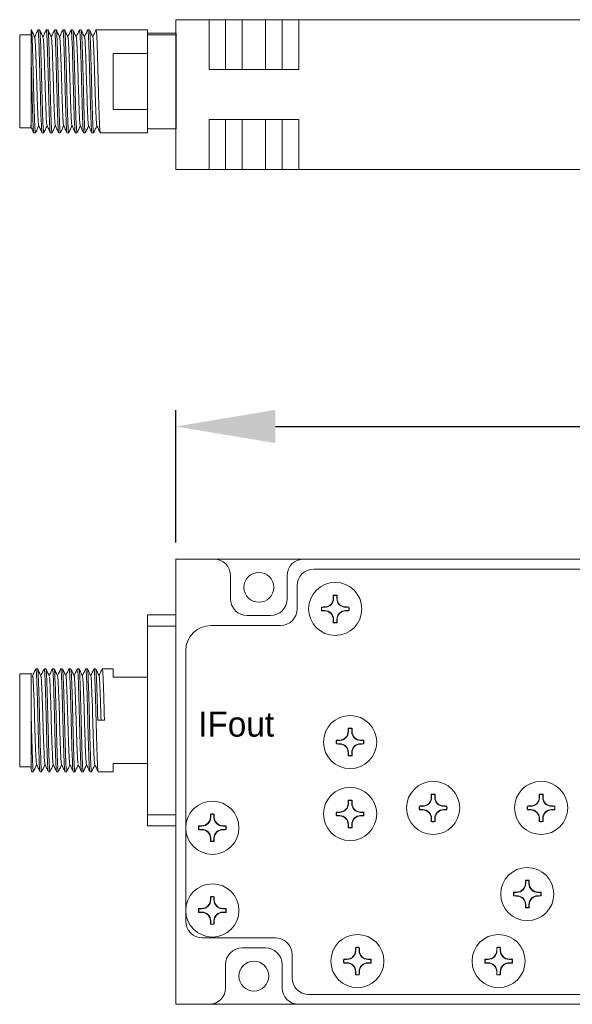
# Model space of a CAD drawing. Header units: millimetres. Extents: x 10 to 887, y 6 to 303.
# Tile 13 of 17: x 592 to 625, y 137 to 196. Entities that reach past the tile are written whole.
import ezdxf

# ---------------------------------------------------------------- set-up
doc = ezdxf.new("R2010")
doc.units = ezdxf.units.MM
doc.header["$PDSIZE"] = -1
doc.dimstyles.new('ISO-25', dxfattribs={"dimtxt": 2.5, "dimasz": 2.5, "dimexe": 1.25, "dimexo": 0.625, "dimtad": 1, "dimtxsty": 'Standard', "dimcen": 2.5, "dimadec": 0, "dimazin": 0, "dimtfac": 1, "dimtmove": 0, "dimatfit": 3, "dimfxl": 1, "dimarcsym": 0})

# ---------------------------------------------------------------- blocks, each defined once
blk = doc.blocks.new('*D72')
at = {"color": 0, "lineweight": -2, "transparency": 16777216}
for p, q in [((601.055, 164.793), (601.055, 172.776)), ((724.455, 164.793), (724.455, 172.776)), ((607.05, 171.785), (718.461, 171.785))]:
    blk.add_line(p, q, dxfattribs=at)
at = {"color": 0, "transparency": 16777216}
for points in [[(607.05, 172.784), (607.05, 170.786), (601.055, 171.785)], [(718.461, 172.784), (718.461, 170.786), (724.455, 171.785)]]:
    blk.add_solid(points, dxfattribs=at)
at = {"layer": 'Defpoints', "color": 0, "transparency": 16777216}
for p in [(724.455, 171.785), (601.055, 163.802), (724.455, 163.802)]:
    blk.add_point(p, dxfattribs=at)
at = {"color": 0, "transparency": 16777216, "insert": (662.755, 175.936), "char_height": 6.35, "attachment_point": 5}
blk.add_mtext('{\\H0.70866x;123,40}', dxfattribs=at)
blk = doc.blocks.new('68u549ch')
at = {"linetype": 'Continuous', "lineweight": 15}
for p, q in [((2339.549, 1488.483), (2339.549, 1488.303)), ((2339.743, 1488.483), (2339.743, 1488.303)), ((2338.835, 1487.769), (2339.018, 1487.77)), ((2340.457, 1487.769), (2340.274, 1487.77)), ((2338.835, 1487.575), (2339.018, 1487.574)), ((2340.457, 1487.575), (2340.274, 1487.574)), ((2339.549, 1486.861), (2339.549, 1487.041)), ((2339.743, 1486.861), (2339.743, 1487.041))]:
    blk.add_line(p, q, dxfattribs=at)
at = {"linetype": 'Continuous', "lineweight": 15, "flags": 128}
for points in [[(2339.532, 1488.499), (2339.531, 1488.475), (2339.531, 1488.45), (2339.531, 1488.426), (2339.531, 1488.401), (2339.53, 1488.377), (2339.53, 1488.352), (2339.53, 1488.328), (2339.53, 1488.303)], [(2339.761, 1488.499), (2339.761, 1488.475), (2339.761, 1488.45), (2339.762, 1488.426), (2339.762, 1488.401), (2339.762, 1488.377), (2339.762, 1488.352), (2339.763, 1488.328), (2339.763, 1488.303)], [(2338.82, 1487.787), (2338.844, 1487.787), (2338.869, 1487.787), (2338.894, 1487.788), (2338.918, 1487.788), (2338.943, 1487.789), (2338.968, 1487.789), (2338.993, 1487.789), (2339.018, 1487.79)], [(2340.473, 1487.787), (2340.448, 1487.787), (2340.424, 1487.787), (2340.399, 1487.788), (2340.374, 1487.788), (2340.349, 1487.789), (2340.324, 1487.789), (2340.299, 1487.789), (2340.274, 1487.79)], [(2338.82, 1487.558), (2338.844, 1487.557), (2338.869, 1487.557), (2338.894, 1487.556), (2338.918, 1487.556), (2338.943, 1487.556), (2338.968, 1487.555), (2338.993, 1487.555), (2339.018, 1487.555)], [(2340.473, 1487.558), (2340.448, 1487.557), (2340.424, 1487.557), (2340.399, 1487.556), (2340.374, 1487.556), (2340.349, 1487.556), (2340.324, 1487.555), (2340.299, 1487.555), (2340.274, 1487.555)], [(2339.532, 1486.845), (2339.531, 1486.87), (2339.531, 1486.894), (2339.531, 1486.918), (2339.531, 1486.943), (2339.53, 1486.967), (2339.53, 1486.992), (2339.53, 1487.017), (2339.53, 1487.041)], [(2339.761, 1486.845), (2339.761, 1486.87), (2339.761, 1486.894), (2339.762, 1486.918), (2339.762, 1486.943), (2339.762, 1486.967), (2339.762, 1486.992), (2339.763, 1487.017), (2339.763, 1487.041)]]:
    blk.add_lwpolyline(points, dxfattribs=at)
at = {"linetype": 'Continuous', "lineweight": 15}
blk.add_circle((2339.646, 1487.672), 1.6, dxfattribs=at)
for centre, radius, start, end in [((2339.016, 1488.303), 0.533, 270.2329, 0), ((2339.646, 1487.672), 0.835, 82.11271, 97.88729), ((2339.646, 1487.672), 0.817, 83.19224, 96.80776), ((2340.276, 1488.303), 0.533, 180, 269.7671), ((2339.646, 1487.672), 0.835, 172.10895, 187.89105), ((2339.646, 1487.672), 0.817, 173.18394, 186.81606), ((2339.646, 1487.672), 0.817, 353.18394, 6.81606), ((2339.646, 1487.672), 0.835, 352.10895, 7.89105), ((2339.016, 1487.041), 0.533, 0, 89.7671), ((2340.276, 1487.041), 0.533, 90.2329, 180), ((2339.646, 1487.672), 0.835, 262.11271, 277.88729), ((2339.646, 1487.672), 0.817, 263.19224, 276.80776)]:
    blk.add_arc(centre, radius, start, end, dxfattribs=at)
for points in [[(2339.53, 1488.303), (2339.528, 1488.171), (2339.474, 1488.038), (2339.284, 1487.847), (2339.15, 1487.791), (2339.018, 1487.79)], [(2339.763, 1488.303), (2339.764, 1488.171), (2339.819, 1488.038), (2340.009, 1487.847), (2340.142, 1487.791), (2340.274, 1487.79)], [(2339.53, 1487.041), (2339.528, 1487.173), (2339.474, 1487.306), (2339.284, 1487.497), (2339.15, 1487.553), (2339.018, 1487.555)], [(2340.274, 1487.555), (2340.142, 1487.553), (2340.009, 1487.498), (2339.819, 1487.307), (2339.764, 1487.173), (2339.763, 1487.041)]]:
    blk.add_open_spline(points, degree=3, knots=[0, 0, 0, 0, 0.5, 0.5, 1, 1, 1, 1], dxfattribs=at)
for points in [[(2339.549, 1488.483), (2339.543, 1488.488), (2339.538, 1488.494), (2339.532, 1488.499)], [(2339.743, 1488.483), (2339.749, 1488.488), (2339.755, 1488.494), (2339.761, 1488.499)], [(2338.835, 1487.769), (2338.83, 1487.775), (2338.825, 1487.781), (2338.82, 1487.787)], [(2340.457, 1487.769), (2340.462, 1487.775), (2340.468, 1487.781), (2340.473, 1487.787)], [(2338.835, 1487.575), (2338.83, 1487.569), (2338.825, 1487.563), (2338.82, 1487.558)], [(2340.457, 1487.575), (2340.462, 1487.569), (2340.468, 1487.563), (2340.473, 1487.558)], [(2339.549, 1486.861), (2339.543, 1486.856), (2339.538, 1486.851), (2339.532, 1486.845)], [(2339.743, 1486.861), (2339.749, 1486.856), (2339.755, 1486.851), (2339.761, 1486.845)]]:
    blk.add_open_spline(points, degree=3, dxfattribs=at)

msp = doc.modelspace()

# ---------------------------------------------------------------- linework, layer by layer
at = {"color": 7, "linetype": 'Continuous', "lineweight": 15}
for p, q in [((601.055, 187.264), (601.055, 196.264)), ((601.055, 196.264), (603.055, 196.264)), ((601.647, 196.272), (601.654, 196.264)), ((603.055, 193.264), (603.055, 196.264)), ((604.055, 196.264), (603.055, 196.264)), ((604.055, 193.264), (604.055, 196.264)), ((605.055, 196.264), (604.055, 196.264)), ((605.055, 193.264), (605.055, 196.264)), ((606.455, 196.264), (605.055, 196.264)), ((606.455, 193.264), (606.455, 196.264)), ((607.455, 196.264), (606.455, 196.264)), ((607.455, 193.264), (607.455, 196.264)), ((608.455, 196.264), (607.455, 196.264)), ((608.455, 193.264), (608.455, 196.264)), ((608.455, 196.264), (659.164, 196.264)), ((592.355, 193.488), (592.355, 195.658)), ((592.855, 195.658), (592.755, 195.658)), ((593.355, 195.658), (593.255, 195.658)), ((593.855, 195.658), (593.755, 195.658)), ((594.355, 195.658), (594.255, 195.658)), ((594.855, 195.658), (594.755, 195.658)), ((595.355, 195.658), (595.255, 195.658)), ((595.855, 195.658), (595.755, 195.658)), ((596.355, 195.658), (596.255, 195.658)), ((596.755, 195.658), (596.355, 195.658)), ((599.355, 195.658), (596.755, 195.658)), ((599.355, 195.399), (599.355, 195.658)), ((592.355, 195.358), (591.655, 195.358)), ((591.655, 195.358), (591.655, 189.758)), ((599.355, 195.451), (601.055, 195.451)), ((599.355, 195.365), (599.355, 195.399)), ((599.355, 189.708), (599.355, 195.365)), ((601.055, 195.365), (599.355, 195.365)), ((597.277, 194.246), (599.355, 194.246)), ((597.277, 190.87), (597.277, 194.246)), ((603.055, 193.264), (608.455, 193.264)), ((599.355, 190.87), (597.277, 190.87)), ((608.455, 190.264), (603.055, 190.264)), ((603.055, 190.264), (603.055, 187.264)), ((604.055, 190.264), (604.055, 187.264)), ((605.055, 190.264), (605.055, 187.264)), ((606.455, 190.264), (606.455, 187.264)), ((607.455, 190.264), (607.455, 187.264)), ((608.455, 190.264), (608.455, 187.264)), ((591.655, 189.758), (592.355, 189.758)), ((592.355, 189.789), (592.355, 189.785)), ((599.355, 189.708), (601.055, 189.708)), ((599.355, 189.458), (599.355, 189.708)), ((592.505, 189.458), (592.605, 189.458)), ((593.005, 189.458), (593.105, 189.458)), ((593.505, 189.458), (593.605, 189.458)), ((594.005, 189.458), (594.105, 189.458)), ((594.505, 189.458), (594.605, 189.458)), ((595.005, 189.458), (595.105, 189.458)), ((595.505, 189.458), (595.605, 189.458)), ((596.005, 189.458), (596.105, 189.458)), ((596.505, 189.458), (599.355, 189.458)), ((601.055, 187.264), (603.055, 187.264)), ((603.055, 187.264), (604.055, 187.264)), ((604.055, 187.264), (605.055, 187.264)), ((605.055, 187.264), (606.455, 187.264)), ((606.455, 187.264), (607.455, 187.264)), ((607.455, 187.264), (608.455, 187.264)), ((608.455, 187.264), (659.164, 187.264)), ((603.355, 163.802), (601.055, 163.802)), ((601.055, 163.802), (601.055, 137.002)), ((603.355, 163.802), (608.755, 163.802)), ((646.855, 163.802), (608.755, 163.802)), ((646.255, 163.202), (609.355, 163.202)), ((604.355, 162.802), (604.355, 161.402)), ((607.755, 161.402), (607.755, 162.802)), ((608.355, 162.202), (608.355, 160.802)), ((601.055, 160.452), (599.355, 160.452)), ((599.355, 159.755), (599.355, 160.452)), ((605.355, 160.402), (606.755, 160.402)), ((599.355, 155.3), (599.355, 159.755)), ((599.355, 159.755), (601.055, 159.755)), ((607.355, 159.802), (603.155, 159.802)), ((601.655, 158.302), (601.655, 147.678)), ((601.655, 158.302), (601.655, 142.002)), ((592.73, 157.202), (592.63, 157.202)), ((593.23, 157.202), (593.13, 157.202)), ((593.73, 157.202), (593.63, 157.202)), ((594.23, 157.202), (594.13, 157.202)), ((594.73, 157.202), (594.63, 157.202)), ((595.23, 157.202), (595.13, 157.202)), ((595.73, 157.202), (595.63, 157.202)), ((596.23, 157.202), (596.13, 157.202)), ((597.277, 157.202), (596.63, 157.202)), ((597.277, 156.702), (597.277, 157.202)), ((592.355, 156.902), (591.655, 156.902)), ((591.655, 156.902), (591.655, 151.302)), ((599.355, 156.702), (597.277, 156.702)), ((599.355, 152.861), (599.355, 155.3)), ((592.355, 151.145), (592.355, 154.102)), ((596.755, 154.102), (596.355, 154.102)), ((599.355, 148.406), (599.355, 152.861)), ((591.655, 151.302), (592.355, 151.302)), ((597.277, 151.502), (599.355, 151.502)), ((597.277, 151.002), (597.277, 151.502)), ((592.38, 151.002), (592.48, 151.002)), ((592.88, 151.002), (592.98, 151.002)), ((593.38, 151.002), (593.48, 151.002)), ((593.88, 151.002), (593.98, 151.002)), ((594.38, 151.002), (594.48, 151.002)), ((594.88, 151.002), (594.98, 151.002)), ((595.38, 151.002), (595.48, 151.002)), ((595.88, 151.002), (595.98, 151.002)), ((596.38, 151.002), (597.277, 151.002)), ((601.055, 148.406), (599.355, 148.406)), ((599.355, 147.752), (599.355, 148.406)), ((599.355, 147.752), (601.055, 147.752)), ((601.655, 147.678), (601.655, 147.581)), ((601.655, 147.581), (601.655, 142.701)), ((601.655, 142.701), (601.655, 142.604)), ((601.655, 142.604), (601.655, 142.002)), ((602.655, 141.002), (607.055, 141.002)), ((606.455, 140.402), (605.055, 140.402)), ((608.055, 140.002), (608.055, 138.602)), ((604.055, 139.402), (604.055, 138.002)), ((607.455, 138.002), (607.455, 139.402)), ((609.055, 137.602), (658.564, 137.602)), ((601.055, 137.002), (603.055, 137.002)), ((603.055, 137.002), (608.455, 137.002)), ((608.455, 137.002), (659.164, 137.002))]:
    msp.add_line(p, q, dxfattribs=at)
msp.add_line((601.055, 195.451), (601.055, 189.708))
for centre in [(606.055, 162.102), (605.755, 138.702)]:
    msp.add_circle(centre, 0.9, dxfattribs=at)
for centre, radius, start, end in [((603.355, 162.802), 1, 0, 90), ((608.755, 162.802), 1, 90, 180), ((609.355, 162.202), 1, 90, 180), ((605.355, 161.402), 1, 180, 270), ((606.755, 161.402), 1, 270, 360), ((607.355, 160.802), 1, 270, 0), ((603.155, 158.302), 1.5, 90, 180), ((602.655, 142.002), 1, 180, 270), ((607.055, 140.002), 1, 0, 90), ((605.055, 139.402), 1, 90, 180), ((606.455, 139.402), 1, 0, 90), ((609.055, 138.602), 1, 180, 270), ((603.055, 138.002), 1, 270, 0), ((608.455, 138.002), 1, 180, 270)]:
    msp.add_arc(centre, radius, start, end, dxfattribs=at)
for points, knots in [([(592.605, 189.458), (592.597, 189.492), (592.58, 189.561), (592.551, 190.096), (592.524, 190.883), (592.499, 191.866), (592.47, 192.925), (592.443, 193.943), (592.419, 194.806), (592.39, 195.412), (592.369, 195.64), (592.358, 195.655), (592.355, 195.658)], [0, 0, 0, 0, 0.107394, 0.214787, 0.3222, 0.429602, 0.537003, 0.644417, 0.751821, 0.859222, 0.966634, 1, 1, 1, 1]), ([(592.56, 195.221), (592.526, 195.293), (592.459, 195.437), (592.392, 195.582), (592.359, 195.654)], [0, 0, 0, 0, 0.4999337, 1, 1, 1, 1]), ([(592.751, 195.654), (592.718, 195.582), (592.653, 195.441), (592.587, 195.299), (592.555, 195.231)], [0, 0, 0, 0, 0.511339, 1, 1, 1, 1]), ([(593.005, 189.458), (592.997, 189.492), (592.98, 189.561), (592.951, 190.096), (592.924, 190.883), (592.899, 191.866), (592.87, 192.925), (592.843, 193.944), (592.819, 194.804), (592.79, 195.42), (592.768, 195.618), (592.757, 195.675), (592.752, 195.642), (592.751, 195.631)], [0, 0, 0, 0, 0.105626, 0.211252, 0.316898, 0.422532, 0.528165, 0.633811, 0.739448, 0.845081, 0.950726, 0.983542, 1, 1, 1, 1]), ([(593.105, 189.458), (593.097, 189.492), (593.08, 189.561), (593.051, 190.096), (593.024, 190.883), (592.999, 191.866), (592.97, 192.925), (592.943, 193.943), (592.919, 194.806), (592.89, 195.412), (592.869, 195.64), (592.858, 195.655), (592.855, 195.658)], [0, 0, 0, 0, 0.107394, 0.214787, 0.3222, 0.429602, 0.537003, 0.644417, 0.751821, 0.859222, 0.966634, 1, 1, 1, 1]), ([(593.06, 195.221), (593.026, 195.293), (592.959, 195.437), (592.892, 195.582), (592.859, 195.654)], [0, 0, 0, 0, 0.499955, 1, 1, 1, 1]), ([(593.251, 195.654), (593.218, 195.582), (593.153, 195.441), (593.087, 195.299), (593.055, 195.231)], [0, 0, 0, 0, 0.511348, 1, 1, 1, 1]), ([(593.505, 189.458), (593.497, 189.492), (593.48, 189.561), (593.451, 190.096), (593.424, 190.883), (593.399, 191.866), (593.37, 192.925), (593.343, 193.944), (593.319, 194.804), (593.29, 195.42), (593.268, 195.618), (593.257, 195.675), (593.252, 195.642), (593.251, 195.631)], [0, 0, 0, 0, 0.105625, 0.21125, 0.316894, 0.422528, 0.52816, 0.633805, 0.739441, 0.845073, 0.950716, 0.983533, 1, 1, 1, 1]), ([(593.605, 189.458), (593.597, 189.492), (593.58, 189.561), (593.551, 190.096), (593.524, 190.883), (593.499, 191.866), (593.47, 192.925), (593.443, 193.943), (593.419, 194.806), (593.39, 195.412), (593.369, 195.64), (593.358, 195.655), (593.355, 195.658)], [0, 0, 0, 0, 0.107394, 0.214787, 0.3222, 0.429602, 0.537003, 0.644417, 0.751821, 0.859222, 0.966634, 1, 1, 1, 1]), ([(593.56, 195.221), (593.526, 195.293), (593.459, 195.437), (593.392, 195.582), (593.359, 195.654)], [0, 0, 0, 0, 0.499954, 1, 1, 1, 1]), ([(593.751, 195.654), (593.718, 195.582), (593.653, 195.441), (593.587, 195.299), (593.555, 195.231)], [0, 0, 0, 0, 0.511339, 1, 1, 1, 1]), ([(594.005, 189.458), (593.997, 189.492), (593.98, 189.561), (593.951, 190.096), (593.924, 190.883), (593.899, 191.866), (593.87, 192.925), (593.843, 193.944), (593.819, 194.804), (593.79, 195.42), (593.768, 195.618), (593.757, 195.675), (593.752, 195.642), (593.751, 195.631)], [0, 0, 0, 0, 0.1056264, 0.2112522, 0.3168983, 0.4225332, 0.5281667, 0.6338126, 0.7394498, 0.8450831, 0.9507281, 0.9835447, 1, 1, 1, 1]), ([(594.105, 189.458), (594.097, 189.492), (594.08, 189.561), (594.051, 190.096), (594.024, 190.883), (593.999, 191.866), (593.97, 192.925), (593.943, 193.943), (593.919, 194.806), (593.89, 195.412), (593.869, 195.64), (593.858, 195.655), (593.855, 195.658)], [0, 0, 0, 0, 0.107394, 0.214787, 0.3222, 0.429602, 0.537003, 0.644417, 0.751821, 0.859222, 0.966634, 1, 1, 1, 1]), ([(594.06, 195.221), (594.026, 195.293), (593.959, 195.437), (593.892, 195.582), (593.859, 195.654)], [0, 0, 0, 0, 0.499946, 1, 1, 1, 1]), ([(594.251, 195.654), (594.218, 195.582), (594.153, 195.441), (594.087, 195.299), (594.055, 195.231)], [0, 0, 0, 0, 0.511343, 1, 1, 1, 1]), ([(594.505, 189.458), (594.497, 189.492), (594.48, 189.561), (594.451, 190.096), (594.424, 190.883), (594.399, 191.866), (594.37, 192.925), (594.343, 193.944), (594.319, 194.804), (594.29, 195.42), (594.268, 195.618), (594.257, 195.675), (594.252, 195.642), (594.251, 195.631)], [0, 0, 0, 0, 0.105624, 0.211247, 0.316891, 0.422523, 0.528155, 0.633798, 0.739433, 0.845064, 0.950706, 0.983522, 1, 1, 1, 1]), ([(594.605, 189.458), (594.597, 189.492), (594.58, 189.561), (594.551, 190.096), (594.524, 190.883), (594.499, 191.866), (594.47, 192.925), (594.443, 193.943), (594.419, 194.806), (594.39, 195.412), (594.369, 195.64), (594.358, 195.655), (594.355, 195.658)], [0, 0, 0, 0, 0.1073936, 0.2147866, 0.3222002, 0.4296025, 0.5370033, 0.6444167, 0.7518212, 0.8592218, 0.9666343, 1, 1, 1, 1]), ([(594.56, 195.221), (594.526, 195.293), (594.459, 195.437), (594.392, 195.582), (594.359, 195.654)], [0, 0, 0, 0, 0.4999569, 1, 1, 1, 1]), ([(594.751, 195.654), (594.718, 195.582), (594.653, 195.441), (594.587, 195.299), (594.555, 195.231)], [0, 0, 0, 0, 0.511339, 1, 1, 1, 1]), ([(595.005, 189.458), (594.997, 189.492), (594.98, 189.561), (594.951, 190.096), (594.924, 190.883), (594.899, 191.866), (594.87, 192.925), (594.843, 193.944), (594.819, 194.804), (594.79, 195.42), (594.768, 195.618), (594.757, 195.675), (594.752, 195.642), (594.751, 195.631)], [0, 0, 0, 0, 0.105627, 0.211253, 0.316899, 0.422534, 0.528167, 0.633814, 0.739451, 0.845084, 0.950729, 0.983546, 1, 1, 1, 1]), ([(595.105, 189.458), (595.097, 189.492), (595.08, 189.561), (595.051, 190.096), (595.024, 190.883), (594.999, 191.866), (594.97, 192.925), (594.943, 193.943), (594.919, 194.806), (594.89, 195.412), (594.869, 195.64), (594.858, 195.655), (594.855, 195.658)], [0, 0, 0, 0, 0.107394, 0.214787, 0.3222, 0.429602, 0.537003, 0.644417, 0.751821, 0.859222, 0.966634, 1, 1, 1, 1]), ([(595.06, 195.221), (595.026, 195.293), (594.959, 195.437), (594.892, 195.582), (594.859, 195.654)], [0, 0, 0, 0, 0.499942, 1, 1, 1, 1]), ([(595.251, 195.654), (595.218, 195.582), (595.153, 195.441), (595.087, 195.299), (595.055, 195.231)], [0, 0, 0, 0, 0.511331, 1, 1, 1, 1]), ([(595.505, 189.458), (595.497, 189.492), (595.48, 189.561), (595.451, 190.096), (595.424, 190.883), (595.399, 191.866), (595.37, 192.925), (595.343, 193.944), (595.319, 194.804), (595.29, 195.42), (595.268, 195.618), (595.257, 195.675), (595.253, 195.642), (595.251, 195.631)], [0, 0, 0, 0, 0.105628, 0.211255, 0.316902, 0.422538, 0.528173, 0.63382, 0.739459, 0.845093, 0.95074, 0.983557, 1, 1, 1, 1]), ([(595.605, 189.458), (595.597, 189.492), (595.58, 189.561), (595.551, 190.096), (595.524, 190.883), (595.499, 191.866), (595.47, 192.925), (595.443, 193.943), (595.419, 194.806), (595.39, 195.412), (595.369, 195.64), (595.358, 195.655), (595.355, 195.658)], [0, 0, 0, 0, 0.107394, 0.214787, 0.3222, 0.429602, 0.537003, 0.644417, 0.751821, 0.859222, 0.966634, 1, 1, 1, 1]), ([(595.56, 195.221), (595.526, 195.293), (595.459, 195.437), (595.392, 195.582), (595.359, 195.654)], [0, 0, 0, 0, 0.499942, 1, 1, 1, 1]), ([(595.751, 195.654), (595.718, 195.582), (595.653, 195.441), (595.587, 195.299), (595.555, 195.231)], [0, 0, 0, 0, 0.511339, 1, 1, 1, 1]), ([(596.005, 189.458), (595.997, 189.492), (595.98, 189.561), (595.951, 190.096), (595.924, 190.883), (595.899, 191.866), (595.87, 192.925), (595.843, 193.944), (595.819, 194.804), (595.79, 195.42), (595.768, 195.618), (595.757, 195.675), (595.752, 195.642), (595.751, 195.631)], [0, 0, 0, 0, 0.105627, 0.211253, 0.316899, 0.422534, 0.528167, 0.633814, 0.739451, 0.845084, 0.950729, 0.983546, 1, 1, 1, 1]), ([(596.105, 189.458), (596.097, 189.492), (596.08, 189.561), (596.051, 190.096), (596.024, 190.883), (595.999, 191.866), (595.97, 192.925), (595.943, 193.943), (595.919, 194.806), (595.89, 195.412), (595.869, 195.64), (595.858, 195.655), (595.855, 195.658)], [0, 0, 0, 0, 0.107394, 0.214787, 0.3222, 0.429602, 0.537003, 0.644417, 0.751821, 0.859222, 0.966634, 1, 1, 1, 1]), ([(596.06, 195.221), (596.026, 195.293), (595.959, 195.438), (595.892, 195.582), (595.859, 195.654)], [0, 0, 0, 0, 0.499957, 1, 1, 1, 1]), ([(596.251, 195.654), (596.218, 195.582), (596.153, 195.441), (596.087, 195.299), (596.055, 195.231)], [0, 0, 0, 0, 0.511339, 1, 1, 1, 1]), ([(596.505, 189.458), (596.497, 189.492), (596.48, 189.561), (596.451, 190.096), (596.424, 190.883), (596.399, 191.866), (596.37, 192.925), (596.343, 193.944), (596.319, 194.804), (596.29, 195.42), (596.268, 195.618), (596.257, 195.675), (596.253, 195.642), (596.251, 195.631)], [0, 0, 0, 0, 0.105627, 0.211253, 0.3169, 0.422535, 0.528169, 0.633816, 0.739453, 0.845087, 0.950732, 0.983549, 1, 1, 1, 1]), ([(592.551, 195.198), (592.553, 195.209), (592.563, 195.271), (592.581, 195.101), (592.61, 194.683), (592.636, 194.009), (592.66, 193.187), (592.689, 192.29), (592.715, 191.427), (592.739, 190.682), (592.767, 190.159), (592.788, 189.901), (592.799, 189.918), (592.801, 189.922)], [0, 0, 0, 0, 0.021653, 0.126272, 0.234097, 0.339213, 0.442939, 0.550643, 0.656579, 0.759713, 0.867141, 0.973757, 1, 1, 1, 1]), ([(593.051, 195.168), (593.058, 195.182), (593.077, 195.216), (593.111, 194.679), (593.144, 193.739), (593.18, 192.558), (593.216, 191.377), (593.249, 190.437), (593.284, 189.9), (593.302, 189.934), (593.31, 189.948)], [0, 0, 0, 0, 0.092558, 0.230354, 0.363788, 0.500019, 0.636249, 0.769683, 0.907479, 1, 1, 1, 1]), ([(593.56, 195.195), (593.562, 195.198), (593.572, 195.215), (593.593, 194.957), (593.621, 194.434), (593.645, 193.689), (593.672, 192.826), (593.7, 191.929), (593.725, 191.107), (593.751, 190.433), (593.779, 190.015), (593.798, 189.846), (593.808, 189.907), (593.81, 189.918)], [0, 0, 0, 0, 0.026384, 0.132964, 0.240356, 0.343456, 0.449356, 0.557024, 0.660714, 0.765796, 0.873584, 0.978167, 1, 1, 1, 1]), ([(594.06, 195.192), (594.062, 195.195), (594.073, 195.21), (594.094, 194.942), (594.122, 194.41), (594.146, 193.659), (594.173, 192.793), (594.201, 191.897), (594.225, 191.079), (594.252, 190.412), (594.28, 190.005), (594.298, 189.843), (594.308, 189.905), (594.31, 189.915)], [0, 0, 0, 0, 0.030132, 0.136894, 0.244248, 0.347302, 0.453419, 0.561084, 0.664656, 0.769984, 0.877806, 0.982212, 1, 1, 1, 1]), ([(594.551, 195.192), (594.556, 195.202), (594.57, 195.228), (594.595, 194.933), (594.623, 194.383), (594.647, 193.629), (594.674, 192.759), (594.702, 191.865), (594.726, 191.051), (594.753, 190.391), (594.781, 189.996), (594.799, 189.84), (594.808, 189.903), (594.809, 189.911)], [0, 0, 0, 0, 0.069967, 0.172913, 0.276215, 0.375395, 0.477751, 0.581387, 0.680995, 0.782623, 0.886445, 0.986785, 1, 1, 1, 1]), ([(595.051, 195.195), (595.057, 195.203), (595.071, 195.224), (595.096, 194.917), (595.124, 194.358), (595.15, 193.514), (595.185, 192.425), (595.22, 191.255), (595.253, 190.357), (595.286, 189.878), (595.304, 189.935), (595.31, 189.956)], [0, 0, 0, 0, 0.07383, 0.176946, 0.280203, 0.379379, 0.516147, 0.651444, 0.785503, 0.922899, 1, 1, 1, 1]), ([(595.56, 195.168), (595.563, 195.176), (595.578, 195.211), (595.607, 194.751), (595.641, 193.863), (595.676, 192.691), (595.71, 191.603), (595.736, 190.758), (595.764, 190.199), (595.79, 189.893), (595.804, 189.913), (595.81, 189.922)], [0, 0, 0, 0, 0.041533, 0.184237, 0.323474, 0.463997, 0.60605, 0.709057, 0.816303, 0.923402, 1, 1, 1, 1]), ([(596.06, 195.199), (596.066, 195.178), (596.081, 195.129), (596.108, 194.715), (596.134, 194.068), (596.158, 193.251), (596.187, 192.357), (596.214, 191.488), (596.237, 190.733), (596.265, 190.183), (596.29, 189.888), (596.304, 189.914), (596.31, 189.924)], [0, 0, 0, 0, 0.08251, 0.189952, 0.295126, 0.398207, 0.505459, 0.611385, 0.714025, 0.82093, 0.927467, 1, 1, 1, 1]), ([(592.355, 193.488), (592.355, 193.148), (592.355, 192.469), (592.355, 191.456), (592.355, 190.608), (592.355, 189.986), (592.355, 189.856), (592.355, 189.789)], [0, 0, 0, 0, 0.201246, 0.402494, 0.603805, 0.798646, 1, 1, 1, 1]), ([(592.505, 189.458), (592.497, 189.492), (592.48, 189.561), (592.451, 190.095), (592.424, 190.883), (592.399, 191.865), (592.374, 192.773), (592.36, 193.299), (592.355, 193.488)], [0, 0, 0, 0, 0.179859, 0.359716, 0.539609, 0.719482, 0.899353, 1, 1, 1, 1]), ([(592.301, 189.895), (592.334, 189.823), (592.401, 189.679), (592.468, 189.534), (592.501, 189.462)], [0, 0, 0, 0, 0.4999487, 1, 1, 1, 1]), ([(592.609, 189.462), (592.642, 189.534), (592.708, 189.676), (592.773, 189.817), (592.805, 189.886)], [0, 0, 0, 0, 0.511424, 1, 1, 1, 1]), ([(592.801, 189.895), (592.834, 189.823), (592.901, 189.679), (592.968, 189.534), (593.001, 189.462)], [0, 0, 0, 0, 0.499948, 1, 1, 1, 1]), ([(593.109, 189.462), (593.142, 189.534), (593.208, 189.676), (593.273, 189.817), (593.305, 189.886)], [0, 0, 0, 0, 0.5113062, 1, 1, 1, 1]), ([(593.301, 189.895), (593.334, 189.823), (593.401, 189.679), (593.468, 189.534), (593.501, 189.462)], [0, 0, 0, 0, 0.499948, 1, 1, 1, 1]), ([(593.609, 189.462), (593.642, 189.534), (593.708, 189.676), (593.773, 189.817), (593.805, 189.886)], [0, 0, 0, 0, 0.511471, 1, 1, 1, 1]), ([(593.801, 189.895), (593.834, 189.823), (593.901, 189.679), (593.968, 189.534), (594.001, 189.462)], [0, 0, 0, 0, 0.499949, 1, 1, 1, 1]), ([(594.109, 189.462), (594.142, 189.534), (594.208, 189.676), (594.273, 189.817), (594.305, 189.886)], [0, 0, 0, 0, 0.511331, 1, 1, 1, 1]), ([(594.301, 189.895), (594.334, 189.823), (594.401, 189.679), (594.468, 189.534), (594.501, 189.462)], [0, 0, 0, 0, 0.4999487, 1, 1, 1, 1]), ([(594.609, 189.462), (594.642, 189.534), (594.708, 189.676), (594.773, 189.817), (594.805, 189.886)], [0, 0, 0, 0, 0.511184, 1, 1, 1, 1]), ([(594.801, 189.895), (594.834, 189.823), (594.901, 189.679), (594.968, 189.534), (595.001, 189.462)], [0, 0, 0, 0, 0.499955, 1, 1, 1, 1]), ([(595.109, 189.462), (595.142, 189.534), (595.208, 189.676), (595.273, 189.817), (595.305, 189.886)], [0, 0, 0, 0, 0.5113503, 1, 1, 1, 1]), ([(595.301, 189.895), (595.334, 189.823), (595.401, 189.679), (595.468, 189.534), (595.501, 189.462)], [0, 0, 0, 0, 0.499948, 1, 1, 1, 1]), ([(595.609, 189.462), (595.642, 189.534), (595.708, 189.676), (595.773, 189.817), (595.805, 189.886)], [0, 0, 0, 0, 0.511265, 1, 1, 1, 1]), ([(595.801, 189.895), (595.834, 189.823), (595.901, 189.679), (595.968, 189.534), (596.001, 189.462)], [0, 0, 0, 0, 0.499955, 1, 1, 1, 1]), ([(596.109, 189.462), (596.142, 189.534), (596.208, 189.676), (596.273, 189.817), (596.305, 189.886)], [0, 0, 0, 0, 0.511426, 1, 1, 1, 1]), ([(596.301, 189.895), (596.334, 189.823), (596.401, 189.679), (596.468, 189.534), (596.501, 189.462)], [0, 0, 0, 0, 0.499949, 1, 1, 1, 1]), ([(592.625, 157.197), (592.592, 157.125), (592.525, 156.98), (592.458, 156.836), (592.425, 156.764)], [0, 0, 0, 0, 0.5000606, 1, 1, 1, 1]), ([(592.88, 151.042), (592.877, 151.031), (592.864, 150.989), (592.843, 151.278), (592.819, 151.878), (592.79, 152.752), (592.769, 153.54), (592.75, 154.341), (592.729, 155.148), (592.701, 156.079), (592.674, 156.773), (592.652, 157.166), (592.636, 157.164), (592.63, 157.163)], [0, 0, 0, 0, 0.037003, 0.144417, 0.251821, 0.359222, 0.466634, 0.5, 0.607393, 0.714786, 0.8222, 0.929602, 1, 1, 1, 1]), ([(592.98, 151.042), (592.977, 151.031), (592.964, 150.989), (592.943, 151.278), (592.919, 151.878), (592.89, 152.752), (592.869, 153.54), (592.85, 154.341), (592.829, 155.148), (592.801, 156.079), (592.774, 156.773), (592.752, 157.166), (592.736, 157.164), (592.73, 157.163)], [0, 0, 0, 0, 0.037003, 0.144417, 0.251821, 0.359222, 0.466634, 0.5, 0.607393, 0.714786, 0.8222, 0.929602, 1, 1, 1, 1]), ([(592.937, 156.76), (592.904, 156.833), (592.836, 156.979), (592.769, 157.124), (592.735, 157.197)], [0, 0, 0, 0, 0.499608, 1, 1, 1, 1]), ([(593.125, 157.197), (593.092, 157.125), (593.027, 156.985), (592.962, 156.844), (592.93, 156.776)], [0, 0, 0, 0, 0.514192, 1, 1, 1, 1]), ([(593.38, 151.042), (593.377, 151.031), (593.364, 150.989), (593.343, 151.278), (593.319, 151.878), (593.29, 152.752), (593.269, 153.54), (593.25, 154.341), (593.229, 155.148), (593.201, 156.079), (593.174, 156.773), (593.152, 157.166), (593.136, 157.164), (593.13, 157.163)], [0, 0, 0, 0, 0.037003, 0.144417, 0.251821, 0.359222, 0.466634, 0.5, 0.607393, 0.714786, 0.8222, 0.929602, 1, 1, 1, 1]), ([(593.48, 151.042), (593.477, 151.031), (593.464, 150.989), (593.443, 151.278), (593.419, 151.878), (593.39, 152.752), (593.369, 153.54), (593.35, 154.341), (593.329, 155.148), (593.301, 156.079), (593.274, 156.773), (593.252, 157.166), (593.236, 157.164), (593.23, 157.163)], [0, 0, 0, 0, 0.037003, 0.144417, 0.251821, 0.359222, 0.466634, 0.5, 0.607393, 0.714786, 0.8222, 0.929602, 1, 1, 1, 1]), ([(593.434, 156.767), (593.401, 156.839), (593.334, 156.982), (593.268, 157.126), (593.235, 157.197)], [0, 0, 0, 0, 0.4998796, 1, 1, 1, 1]), ([(593.625, 157.197), (593.592, 157.125), (593.527, 156.985), (593.462, 156.844), (593.43, 156.776)], [0, 0, 0, 0, 0.5135703, 1, 1, 1, 1]), ([(593.88, 151.042), (593.877, 151.031), (593.864, 150.989), (593.843, 151.278), (593.819, 151.878), (593.79, 152.752), (593.769, 153.54), (593.75, 154.341), (593.729, 155.148), (593.701, 156.079), (593.674, 156.773), (593.652, 157.166), (593.636, 157.164), (593.63, 157.163)], [0, 0, 0, 0, 0.037003, 0.144417, 0.251821, 0.359222, 0.466634, 0.5, 0.607393, 0.714786, 0.8222, 0.929602, 1, 1, 1, 1]), ([(593.98, 151.042), (593.977, 151.031), (593.964, 150.989), (593.943, 151.278), (593.919, 151.878), (593.89, 152.752), (593.869, 153.54), (593.85, 154.341), (593.829, 155.148), (593.801, 156.079), (593.774, 156.773), (593.752, 157.166), (593.736, 157.164), (593.73, 157.163)], [0, 0, 0, 0, 0.037003, 0.144417, 0.251821, 0.359222, 0.466634, 0.5, 0.607393, 0.714786, 0.8222, 0.929602, 1, 1, 1, 1]), ([(593.937, 156.76), (593.904, 156.833), (593.836, 156.979), (593.769, 157.125), (593.735, 157.198)], [0, 0, 0, 0, 0.499362, 1, 1, 1, 1]), ([(594.125, 157.197), (594.092, 157.125), (594.027, 156.984), (593.962, 156.844), (593.93, 156.776)], [0, 0, 0, 0, 0.514489, 1, 1, 1, 1]), ([(594.38, 151.042), (594.377, 151.031), (594.364, 150.989), (594.343, 151.278), (594.319, 151.878), (594.29, 152.752), (594.269, 153.54), (594.25, 154.341), (594.229, 155.148), (594.201, 156.079), (594.174, 156.773), (594.152, 157.166), (594.136, 157.164), (594.13, 157.163)], [0, 0, 0, 0, 0.037003, 0.144417, 0.251821, 0.359222, 0.466634, 0.5, 0.607393, 0.714786, 0.8222, 0.929602, 1, 1, 1, 1]), ([(594.48, 151.042), (594.477, 151.031), (594.464, 150.989), (594.443, 151.278), (594.419, 151.878), (594.39, 152.752), (594.369, 153.54), (594.35, 154.341), (594.329, 155.148), (594.301, 156.079), (594.274, 156.773), (594.252, 157.166), (594.236, 157.164), (594.23, 157.163)], [0, 0, 0, 0, 0.037003, 0.144417, 0.251821, 0.359222, 0.466634, 0.5, 0.607393, 0.714786, 0.8222, 0.929602, 1, 1, 1, 1]), ([(594.435, 156.766), (594.401, 156.838), (594.335, 156.982), (594.268, 157.126), (594.235, 157.198)], [0, 0, 0, 0, 0.499991, 1, 1, 1, 1]), ([(594.626, 157.198), (594.592, 157.125), (594.527, 156.985), (594.462, 156.844), (594.43, 156.776)], [0, 0, 0, 0, 0.513512, 1, 1, 1, 1]), ([(594.88, 151.042), (594.877, 151.031), (594.864, 150.989), (594.843, 151.278), (594.819, 151.878), (594.79, 152.752), (594.769, 153.54), (594.75, 154.341), (594.729, 155.148), (594.701, 156.079), (594.674, 156.773), (594.652, 157.166), (594.636, 157.164), (594.63, 157.163)], [0, 0, 0, 0, 0.037003, 0.144417, 0.251821, 0.359222, 0.466634, 0.5, 0.607393, 0.714786, 0.8222, 0.929602, 1, 1, 1, 1]), ([(594.98, 151.042), (594.977, 151.031), (594.964, 150.989), (594.943, 151.278), (594.919, 151.878), (594.89, 152.752), (594.869, 153.54), (594.85, 154.341), (594.829, 155.148), (594.801, 156.079), (594.774, 156.773), (594.752, 157.166), (594.736, 157.164), (594.73, 157.163)], [0, 0, 0, 0, 0.037003, 0.144417, 0.251821, 0.359222, 0.466634, 0.5, 0.607393, 0.714786, 0.8222, 0.929602, 1, 1, 1, 1]), ([(594.936, 156.764), (594.903, 156.836), (594.835, 156.98), (594.768, 157.125), (594.735, 157.197)], [0, 0, 0, 0, 0.499877, 1, 1, 1, 1]), ([(595.125, 157.197), (595.092, 157.124), (595.027, 156.984), (594.962, 156.844), (594.93, 156.776)], [0, 0, 0, 0, 0.514998, 1, 1, 1, 1]), ([(595.38, 151.042), (595.377, 151.031), (595.364, 150.989), (595.343, 151.278), (595.319, 151.878), (595.29, 152.752), (595.269, 153.54), (595.25, 154.341), (595.229, 155.148), (595.201, 156.079), (595.174, 156.773), (595.152, 157.166), (595.136, 157.164), (595.13, 157.163)], [0, 0, 0, 0, 0.037003, 0.144417, 0.251821, 0.359222, 0.466634, 0.5, 0.607393, 0.714786, 0.8222, 0.929602, 1, 1, 1, 1]), ([(595.48, 151.042), (595.477, 151.031), (595.464, 150.989), (595.443, 151.278), (595.419, 151.878), (595.39, 152.752), (595.369, 153.54), (595.35, 154.341), (595.329, 155.148), (595.301, 156.079), (595.274, 156.773), (595.252, 157.166), (595.236, 157.164), (595.23, 157.163)], [0, 0, 0, 0, 0.037003, 0.144417, 0.251821, 0.359222, 0.466634, 0.5, 0.607393, 0.714786, 0.8222, 0.929602, 1, 1, 1, 1]), ([(595.436, 156.763), (595.403, 156.835), (595.336, 156.98), (595.269, 157.125), (595.235, 157.197)], [0, 0, 0, 0, 0.499875, 1, 1, 1, 1]), ([(595.626, 157.198), (595.592, 157.126), (595.527, 156.985), (595.462, 156.844), (595.43, 156.776)], [0, 0, 0, 0, 0.513466, 1, 1, 1, 1]), ([(595.88, 151.042), (595.877, 151.031), (595.864, 150.989), (595.843, 151.278), (595.819, 151.878), (595.79, 152.752), (595.769, 153.54), (595.75, 154.341), (595.729, 155.148), (595.701, 156.079), (595.674, 156.773), (595.652, 157.166), (595.636, 157.164), (595.63, 157.163)], [0, 0, 0, 0, 0.037003, 0.144417, 0.251821, 0.359222, 0.466634, 0.5, 0.607393, 0.714786, 0.8222, 0.929602, 1, 1, 1, 1]), ([(595.98, 151.042), (595.977, 151.031), (595.964, 150.989), (595.943, 151.278), (595.919, 151.878), (595.89, 152.752), (595.869, 153.54), (595.85, 154.341), (595.829, 155.148), (595.801, 156.079), (595.774, 156.773), (595.752, 157.166), (595.736, 157.164), (595.73, 157.163)], [0, 0, 0, 0, 0.037003, 0.144417, 0.251821, 0.359222, 0.466634, 0.5, 0.607393, 0.714786, 0.8222, 0.929602, 1, 1, 1, 1]), ([(595.934, 156.767), (595.901, 156.838), (595.835, 156.982), (595.768, 157.125), (595.735, 157.197)], [0, 0, 0, 0, 0.4999181, 1, 1, 1, 1]), ([(596.125, 157.197), (596.092, 157.124), (596.027, 156.984), (595.962, 156.844), (595.93, 156.776)], [0, 0, 0, 0, 0.514911, 1, 1, 1, 1]), ([(596.38, 151.042), (596.377, 151.031), (596.364, 150.989), (596.343, 151.278), (596.319, 151.878), (596.29, 152.752), (596.269, 153.54), (596.25, 154.341), (596.229, 155.148), (596.201, 156.079), (596.174, 156.773), (596.152, 157.166), (596.136, 157.164), (596.13, 157.163)], [0, 0, 0, 0, 0.037003, 0.144417, 0.251821, 0.359222, 0.466634, 0.5, 0.607393, 0.714786, 0.8222, 0.929602, 1, 1, 1, 1]), ([(596.355, 154.102), (596.347, 154.451), (596.33, 155.148), (596.301, 156.079), (596.274, 156.773), (596.252, 157.166), (596.236, 157.164), (596.23, 157.163)], [0, 0, 0, 0, 0.214787, 0.429572, 0.6444, 0.859205, 1, 1, 1, 1]), ([(596.437, 156.76), (596.404, 156.833), (596.336, 156.979), (596.269, 157.124), (596.235, 157.197)], [0, 0, 0, 0, 0.4995972, 1, 1, 1, 1]), ([(596.626, 157.198), (596.592, 157.126), (596.527, 156.985), (596.462, 156.844), (596.43, 156.776)], [0, 0, 0, 0, 0.5133007, 1, 1, 1, 1]), ([(596.755, 154.102), (596.747, 154.451), (596.73, 155.148), (596.701, 156.078), (596.674, 156.775), (596.651, 157.182), (596.633, 157.175), (596.626, 157.171)], [0, 0, 0, 0, 0.207682, 0.415362, 0.623084, 0.830782, 1, 1, 1, 1]), ([(592.355, 154.102), (592.355, 154.439), (592.355, 155.111), (592.355, 155.983), (592.355, 156.629), (592.355, 156.96), (592.355, 156.949), (592.355, 156.872), (592.355, 156.864)], [0, 0, 0, 0, 0.197642, 0.395291, 0.592722, 0.790517, 0.977596, 1, 1, 1, 1]), ([(592.424, 156.761), (592.434, 156.754), (592.452, 156.741), (592.476, 156.357), (592.503, 155.75), (592.531, 154.954), (592.556, 154.069), (592.581, 153.189), (592.61, 152.4), (592.636, 151.817), (592.656, 151.49), (592.67, 151.482), (592.675, 151.479)], [0, 0, 0, 0, 0.105746, 0.208973, 0.314293, 0.421887, 0.525872, 0.630302, 0.737931, 0.842857, 0.946396, 1, 1, 1, 1]), ([(592.936, 156.749), (592.948, 156.682), (592.97, 156.543), (593.003, 155.735), (593.041, 154.644), (593.073, 153.428), (593.111, 152.365), (593.143, 151.614), (593.165, 151.515), (593.176, 151.468)], [0, 0, 0, 0, 0.138618, 0.284147, 0.433301, 0.577082, 0.726538, 0.871265, 1, 1, 1, 1]), ([(593.434, 156.724), (593.443, 156.697), (593.462, 156.644), (593.486, 156.131), (593.514, 155.444), (593.542, 154.598), (593.566, 153.705), (593.593, 152.852), (593.621, 152.129), (593.645, 151.653), (593.663, 151.426), (593.673, 151.451), (593.674, 151.453)], [0, 0, 0, 0, 0.116478, 0.223203, 0.33432, 0.445285, 0.551959, 0.662524, 0.773933, 0.880889, 0.99075, 1, 1, 1, 1]), ([(593.937, 156.759), (593.946, 156.709), (593.964, 156.609), (593.987, 156.112), (594.015, 155.414), (594.043, 154.566), (594.067, 153.671), (594.094, 152.823), (594.122, 152.106), (594.146, 151.64), (594.164, 151.42), (594.174, 151.448), (594.175, 151.45)], [0, 0, 0, 0, 0.109592, 0.217446, 0.329781, 0.44173, 0.549453, 0.661267, 0.773701, 0.881631, 0.992769, 1, 1, 1, 1]), ([(594.435, 156.753), (594.436, 156.756), (594.446, 156.786), (594.465, 156.566), (594.488, 156.098), (594.516, 155.382), (594.544, 154.533), (594.567, 153.638), (594.595, 152.793), (594.623, 152.083), (594.647, 151.628), (594.665, 151.414), (594.674, 151.443), (594.674, 151.443)], [0, 0, 0, 0, 0.009828, 0.120365, 0.227712, 0.339538, 0.450747, 0.557888, 0.669231, 0.78096, 0.88823, 0.998935, 1, 1, 1, 1]), ([(594.936, 156.751), (594.937, 156.753), (594.947, 156.779), (594.965, 156.552), (594.989, 156.076), (595.017, 155.352), (595.045, 154.5), (595.068, 153.606), (595.096, 152.761), (595.124, 152.074), (595.148, 151.568), (595.166, 151.515), (595.175, 151.489)], [0, 0, 0, 0, 0.009768, 0.120244, 0.2278, 0.339834, 0.451019, 0.558291, 0.669878, 0.781618, 0.888942, 1, 1, 1, 1]), ([(595.436, 156.732), (595.446, 156.685), (595.468, 156.586), (595.499, 155.84), (595.538, 154.777), (595.569, 153.561), (595.607, 152.469), (595.64, 151.654), (595.664, 151.514), (595.675, 151.445)], [0, 0, 0, 0, 0.125625, 0.270049, 0.419194, 0.562674, 0.711517, 0.856744, 1, 1, 1, 1]), ([(595.934, 156.729), (595.94, 156.726), (595.954, 156.719), (595.975, 156.388), (596.001, 155.804), (596.029, 155.016), (596.054, 154.135), (596.079, 153.251), (596.108, 152.453), (596.134, 151.852), (596.155, 151.502), (596.169, 151.484), (596.175, 151.477)], [0, 0, 0, 0, 0.061768, 0.16929, 0.278254, 0.390024, 0.498472, 0.606459, 0.718193, 0.827566, 0.934764, 1, 1, 1, 1]), ([(596.437, 156.723), (596.442, 156.719), (596.455, 156.704), (596.475, 156.37), (596.502, 155.778), (596.53, 154.985), (596.547, 154.393), (596.555, 154.102)], [0, 0, 0, 0, 0.113061, 0.331195, 0.553028, 0.780112, 1, 1, 1, 1]), ([(592.48, 151.042), (592.477, 151.031), (592.464, 150.989), (592.443, 151.278), (592.419, 151.878), (592.39, 152.752), (592.369, 153.54), (592.358, 153.995), (592.355, 154.102)], [0, 0, 0, 0, 0.074006, 0.288833, 0.503642, 0.718444, 0.933269, 1, 1, 1, 1]), ([(592.38, 151.042), (592.377, 151.03), (592.368, 150.998), (592.36, 151.089), (592.355, 151.145)], [0, 0, 0, 0, 0.381085, 1, 1, 1, 1]), ([(592.485, 151.007), (592.518, 151.08), (592.583, 151.22), (592.649, 151.361), (592.68, 151.429)], [0, 0, 0, 0, 0.517654, 1, 1, 1, 1]), ([(592.674, 151.441), (592.708, 151.369), (592.775, 151.225), (592.842, 151.08), (592.875, 151.008)], [0, 0, 0, 0, 0.499943, 1, 1, 1, 1]), ([(592.985, 151.007), (593.018, 151.079), (593.083, 151.22), (593.149, 151.36), (593.18, 151.429)], [0, 0, 0, 0, 0.513433, 1, 1, 1, 1]), ([(593.175, 151.44), (593.208, 151.368), (593.275, 151.223), (593.342, 151.079), (593.376, 151.007)], [0, 0, 0, 0, 0.499936, 1, 1, 1, 1]), ([(593.485, 151.008), (593.518, 151.08), (593.583, 151.22), (593.649, 151.36), (593.68, 151.429)], [0, 0, 0, 0, 0.51266, 1, 1, 1, 1]), ([(593.674, 151.441), (593.708, 151.369), (593.775, 151.225), (593.842, 151.08), (593.875, 151.008)], [0, 0, 0, 0, 0.4999443, 1, 1, 1, 1]), ([(593.985, 151.008), (594.019, 151.081), (594.084, 151.221), (594.149, 151.361), (594.18, 151.429)], [0, 0, 0, 0, 0.5173246, 1, 1, 1, 1]), ([(594.175, 151.44), (594.208, 151.368), (594.275, 151.224), (594.342, 151.079), (594.376, 151.007)], [0, 0, 0, 0, 0.499935, 1, 1, 1, 1]), ([(594.485, 151.008), (594.518, 151.079), (594.583, 151.22), (594.648, 151.36), (594.68, 151.429)], [0, 0, 0, 0, 0.510196, 1, 1, 1, 1]), ([(594.674, 151.441), (594.708, 151.369), (594.775, 151.225), (594.842, 151.08), (594.875, 151.008)], [0, 0, 0, 0, 0.499947, 1, 1, 1, 1]), ([(594.985, 151.007), (595.019, 151.08), (595.084, 151.22), (595.149, 151.361), (595.18, 151.429)], [0, 0, 0, 0, 0.519494, 1, 1, 1, 1]), ([(595.175, 151.44), (595.208, 151.368), (595.275, 151.224), (595.342, 151.079), (595.376, 151.007)], [0, 0, 0, 0, 0.4999428, 1, 1, 1, 1]), ([(595.485, 151.007), (595.518, 151.079), (595.583, 151.219), (595.648, 151.36), (595.68, 151.429)], [0, 0, 0, 0, 0.510691, 1, 1, 1, 1]), ([(595.675, 151.441), (595.708, 151.369), (595.775, 151.224), (595.842, 151.08), (595.875, 151.008)], [0, 0, 0, 0, 0.4999457, 1, 1, 1, 1]), ([(595.985, 151.007), (596.018, 151.08), (596.083, 151.22), (596.149, 151.361), (596.18, 151.429)], [0, 0, 0, 0, 0.517417, 1, 1, 1, 1]), ([(596.175, 151.441), (596.208, 151.368), (596.275, 151.224), (596.342, 151.08), (596.375, 151.007)], [0, 0, 0, 0, 0.499945, 1, 1, 1, 1])]:
    msp.add_open_spline(points, degree=3, knots=knots, dxfattribs=at)

# ---------------------------------------------------------------- block references
for p in [(-1728.995, -1326.87), (-1728.099, -1334.884), (-1728.099, -1339.213), (-1723.099, -1338.848), (-1716.599, -1338.848), (-1736.392, -1340.042), (-1717.431, -1344.034), (-1736.392, -1345.02), (-1727.658, -1348.07), (-1719.158, -1348.07)]:
    msp.add_blockref('68u549ch', p)

# ---------------------------------------------------------------- texts
at = {"insert": (602.402, 154.616), "char_height": 1.5, "attachment_point": 1}
msp.add_mtext_dynamic_manual_height_columns('IFout', width=18.86297, gutter_width=31.75, heights=[0], dxfattribs=at)

# ---------------------------------------------------------------- dimensions: what is measured, and where the dimension line sits
dim = msp.add_linear_dim(base=(724.455, 171.785), p1=(601.055, 163.802), p2=(724.455, 163.802), text='{\\H0.70866x;<>}', dimstyle='ISO-25', override={"dimtxt": 6.35, "dimasz": 5.9944, "dimexe": 0.9906, "dimexo": 0.9906, "dimgap": 1.524, "dimtih": 1, "dimtoh": 1, "dimzin": 0, "dimadec": 2, "dimtzin": 0})
dim.commit()
dim.dimension.update_dxf_attribs({"geometry": '*D72', "text_midpoint": (662.755, 175.936)})

doc.saveas('drawing.dxf')
